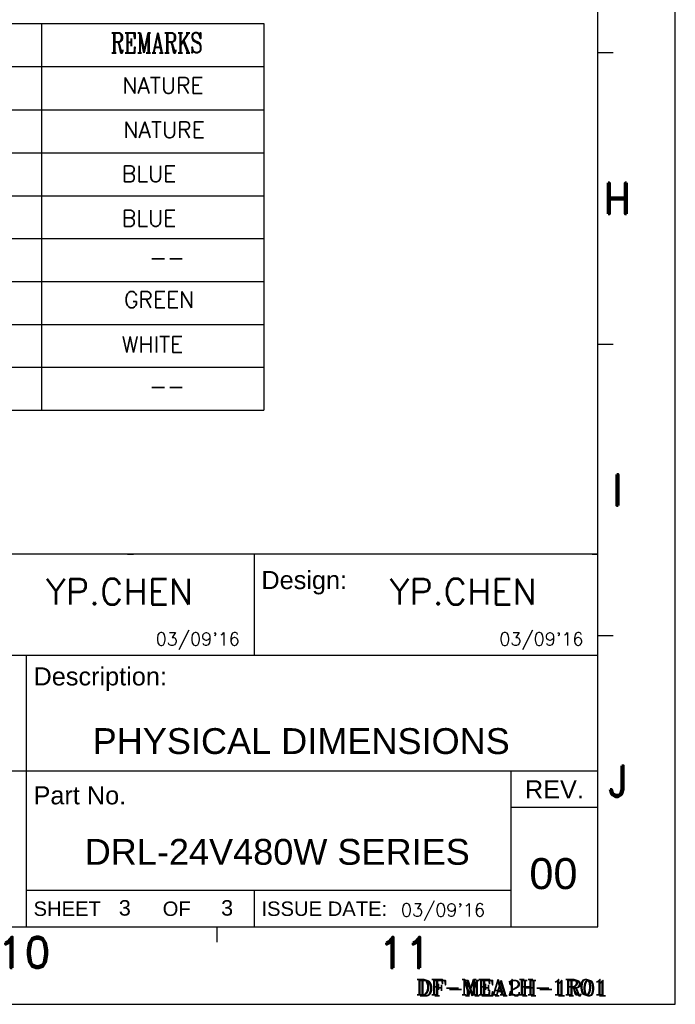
# Model space of a CAD drawing. Header units: inches. Extents: x 2700 to 4592, y -840 to -133.
# Tile 38 of 50: x 4465 to 4592, y -840 to -649. Entities that reach past the tile are written whole.
import ezdxf
from ezdxf.enums import TextEntityAlignment as Align

# ---------------------------------------------------------------- set-up
doc = ezdxf.new("R2010")
doc.units = ezdxf.units.IN
doc.header["$LTSCALE"] = 1.21
doc.header["$MEASUREMENT"] = 0
doc.layers.get('0').update_dxf_attribs({"linetype": 'CONTINUOUS'})
doc.layers.add('DIM', color=2, linetype='CONTINUOUS')
doc.layers.add('PAPER', color=7, linetype='CONTINUOUS')
doc.layers.add('Dimension', color=2, linetype='CONTINUOUS', lineweight=9)
doc.styles.add('ARIAL', font='arial.ttf')
doc.styles.add('ROMANC', font='romanc')
doc.styles.add('ROMAND', font='romand')
doc.styles.add('SIMPLEX', font='SIMPLEX.shx')

# ---------------------------------------------------------------- blocks, each defined once
blk = doc.blocks.new('A1')
at = {"layer": 'PAPER', "color": 4}
for p, q in [((841, 0), (841, 594)), ((0, 0), (841, 0))]:
    blk.add_line(p, q, dxfattribs=at)
at = {"layer": 'PAPER', "color": 3}
for p, q in [((826, 15), (826, 579)), ((826, 87.1), (693, 87.1)), ((735, 87.1), (736.12, 87.1)), ((759.5, 87.1), (759.5, 67.5)), ((824.88, 87.1), (826, 87.1)), ((826, 67.5), (693, 67.5)), ((715.4, 67.5), (715.4, 15)), ((826, 45.1), (693, 45.1)), ((809.2, 45.1), (809.2, 15)), ((826, 38.1), (809.2, 38.1)), ((809.2, 22), (715.4, 22)), ((759.5, 22), (759.5, 15)), ((15, 15), (826, 15))]:
    blk.add_line(p, q, dxfattribs=at)
at = {"layer": 'PAPER', "color": 2}
for p, q in [((826, 184.2), (829, 184.2)), ((826, 127.8), (829, 127.8)), ((826, 71.4), (829, 71.4)), ((752.27, 15), (752.27, 12))]:
    blk.add_line(p, q, dxfattribs=at)
at = {"style": 'ARIAL'}
for tag, p, height in [('TITLE', (754.05, 50.95), 8), ('V', (597.3, 37.23), 2.5), ('XXXXXXXXXX', (740.68, 27.01), 6), ('00', (812.75, 22.3), 6), ('mm', (606.88, 17.02), 3), ('ADP-XX', (640.78, 17), 3), ('2________2', (733.31, 17.17), 3), ("XX/XX'XX", (787.08, 17.17), 3), ('--', (579.59, 17.41), 3)]:
    blk.add_attdef(tag, p, '', height=height, dxfattribs=at)
at = {"layer": 'PAPER', "color": 1, "style": 'ROMAND'}
for s, p in [('H', (829.78, 155.97)), ('I', (829.78, 99.57)), ('J', (829.78, 43.17)), ('10', (714.98, 10.04)), ('11', (788.71, 10.04))]:
    blk.add_text(s, height=6, dxfattribs=at).set_placement(p, align=Align.MIDDLE)
at = {"layer": 'PAPER', "color": 2, "style": 'ARIAL'}
for s, p in [('Design:', (760.9, 80.37)), ('Description:', (716.8, 61.72)), ('Part No.', (716.8, 38.7))]:
    blk.add_text(s, height=3.5, dxfattribs=at).set_placement(p)
blk.add_text('REV.', height=3.5, dxfattribs=at).set_placement((817.6, 41.6), align=Align.MIDDLE_CENTER)
for s, p in [('SHEET           OF', (716.8, 18.5)), ('ISSUE DATE:', (760.9, 18.5))]:
    blk.add_text(s, height=2.8, dxfattribs=at).set_placement(p, align=Align.MIDDLE_LEFT)
at = {"layer": 'PAPER', "style": 'ROMANC'}
blk.add_text('DF-MEA1H-1R01', height=3, dxfattribs=at).set_placement((790.78, 1.83))

msp = doc.modelspace()

# ---------------------------------------------------------------- linework, layer by layer
at = {"layer": 'DIM', "linetype": 'Continuous'}
for p, q in [((4371.86, -650.2), (4512.71, -650.2)), ((4469.71, -650.2), (4469.71, -725.04)), ((4512.71, -650.2), (4512.71, -725.04)), ((4371.86, -658.55), (4512.71, -658.55)), ((4469.71, -658.5), (4469.71, -725.04)), ((4512.71, -658.5), (4512.71, -725.04)), ((4371.86, -666.89), (4512.71, -666.89)), ((4371.86, -675.24), (4512.71, -675.24)), ((4371.86, -683.54), (4512.71, -683.54)), ((4371.86, -691.84), (4512.71, -691.84)), ((4371.86, -700.14), (4512.71, -700.14)), ((4371.86, -708.44), (4512.71, -708.44)), ((4371.86, -716.74), (4512.71, -716.74)), ((4371.86, -725.04), (4512.71, -725.04)), ((4393.41, -725.04), (4494.71, -725.04))]:
    msp.add_line(p, q, dxfattribs=at)
at = {"layer": 'PAPER', "color": 4}
msp.add_line((3998.35, -840.05), (4592.35, -840.05), dxfattribs=at)
msp.add_line((3998.35, -840.05), (4592.35, -840.05), dxfattribs=at)

# ---------------------------------------------------------------- block references
ref = msp.add_blockref('A1', (3751.35, -840.05))
ref.add_attrib('2________2', '3               3', (4484.65, -822.89), dxfattribs={"height": 3, "style": 'ARIAL'})
ref.add_attrib('00', '00', (4564.1, -817.75), dxfattribs={"height": 6, "style": 'ARIAL'})
ref.add_attrib('XXXXXXXXXX', '                        DRL-24V480W SERIES', dxfattribs={"height": 5, "style": 'ARIAL'}).set_placement((4492.03, -813.04), align=Align.CENTER)
ref.add_attrib('TITLE', '               PHYSICAL DIMENSIONS', dxfattribs={"height": 5, "style": 'ARIAL'}).set_placement((4505.4, -789.1), align=Align.MIDDLE)

# ---------------------------------------------------------------- texts
at = {"layer": 'DIM', "linetype": 'Continuous', "style": 'ROMANC', "width": 0.7}
msp.add_text('REMARKS', height=3.888, dxfattribs=at).set_placement((4483.09, -655.88))
at = {"layer": 'DIM', "linetype": 'Continuous', "style": 'SIMPLEX'}
for s, p in [('NATURE', (4485.34, -663.78)), ('NATURE', (4485.55, -672.36)), ('BLUE', (4485.25, -680.85)), ('BLUE', (4485.25, -689.47)), ('--', (4490.53, -697.11)), ('GREEN', (4485.67, -705.22)), ('WHITE', (4485.25, -713.9)), ('--', (4490.53, -722.01))]:
    msp.add_text(s, height=3.11, dxfattribs=at).set_placement(p)
at = {"layer": 'Dimension', "style": 'SIMPLEX'}
for s, height, p in [('YP.CHEN', 5, (4470.52, -762.68)), ('YP.CHEN', 5, (4537.02, -762.68)), ("03/09'16", 2.5, (4491.79, -770.59)), ("03/09'16", 2.5, (4558.29, -770.59)), ("03/09'16", 2.5, (4539.25, -823.03))]:
    msp.add_text(s, height=height, dxfattribs=at).set_placement(p)
at = {"layer": 'PAPER', "style": 'ROMANC'}
msp.add_text('DF-MEA2H-1R01', height=3, dxfattribs=at).set_placement((4542.72, -838.44))

doc.saveas('drawing.dxf')
